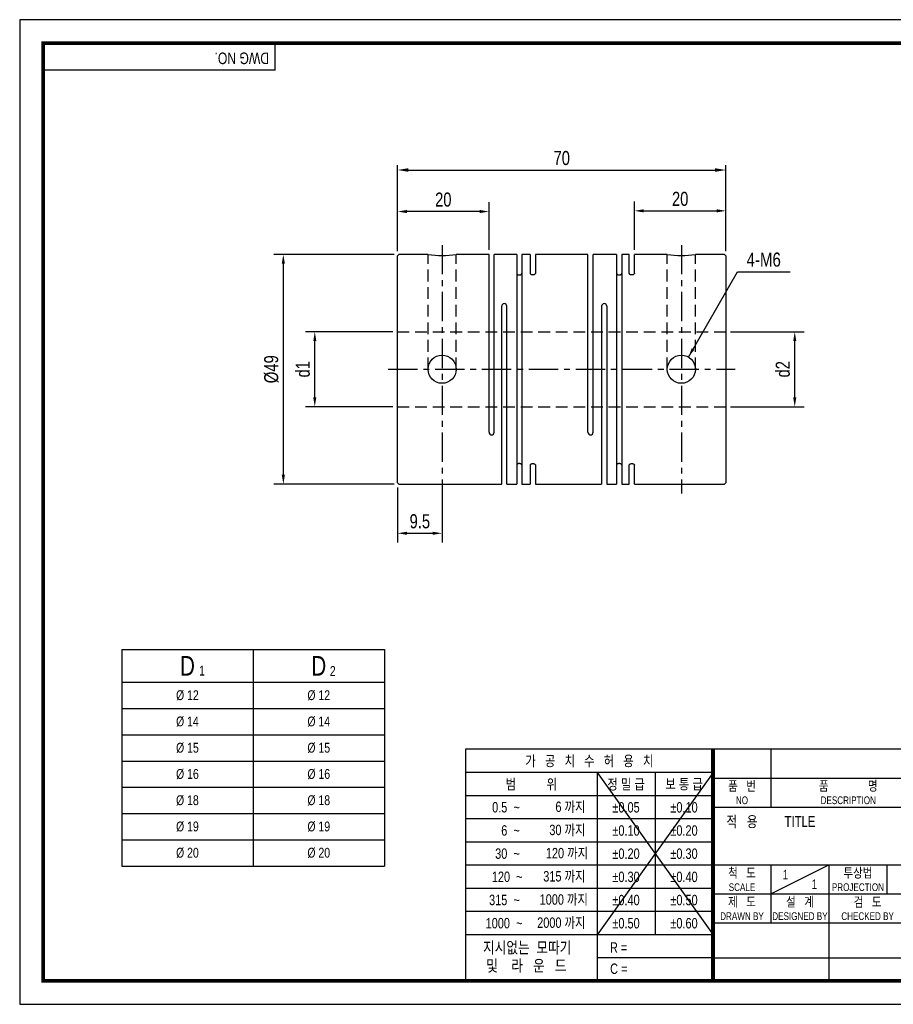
# Model space of a CAD drawing. Header units: millimetres. Extents: x 0 to 297, y 0 to 210.
# Tile 1 of 2: x 0 to 186, y 0 to 210. Entities that reach past the tile are written whole.
import ezdxf
from ezdxf.enums import TextEntityAlignment as Align

# ---------------------------------------------------------------- set-up
doc = ezdxf.new("R2010")
doc.units = ezdxf.units.MM
doc.header["$LTSCALE"] = 5
for name, pattern in [('CENTER', [2, 1.25, -0.25, 0.25, -0.25]), ('CENTER2', [1.125, 0.75, -0.125, 0.125, -0.125]), ('DASHED', [0.75, 0.5, -0.25]), ('HIDDEN', [0.375, 0.25, -0.125]), ('PHANTOM2', [1.25, 0.625, -0.125, 0.125, -0.125, 0.125, -0.125])]:
    doc.linetypes.add(name, pattern=pattern)
doc.layers.get('0').update_dxf_attribs({"linetype": 'CONTINUOUS'})
doc.layers.get('Defpoints').update_dxf_attribs({"linetype": 'CONTINUOUS'})
for name, color, linetype in [('BM', 2, 'CONTINUOUS'), ('C', 1, 'CENTER2'), ('CT', 1, 'CENTER'), ('D', 7, 'CONTINUOUS'), ('H', 3, 'HIDDEN'), ('HD', 4, 'DASHED'), ('P', 4, 'PHANTOM2')]:
    doc.layers.add(name, color=color, linetype=linetype)
doc.styles.get("Standard").update_dxf_attribs({"font": 'Gulim.ttf', "width": 0.8, "height": 3})
doc.dimstyles.new('LIM', dxfattribs={"dimtxt": 2, "dimasz": 2, "dimexe": 2, "dimexo": 1, "dimgap": 1, "dimtad": 1, "dimdec": 3, "dimzin": 9, "dimdsep": 46, "dimtxsty": 'Standard', "dimcen": 3, "dimclrd": 1, "dimclre": 1, "dimadec": 0, "dimazin": 0, "dimtfac": 1, "dimtdec": 3, "dimtmove": 0, "dimatfit": 3, "dimfxl": 0, "dimtolj": 1, "dimtzin": 0, "dimarcsym": 0})
doc.dimstyles.get("Standard").update_dxf_attribs({"dimtxt": 0.18, "dimasz": 0.18, "dimexe": 0.18, "dimexo": 0.0625, "dimgap": 0.09, "dimtad": 0, "dimtih": 1, "dimtoh": 1, "dimdec": 4, "dimzin": 0, "dimdsep": 46, "dimtxsty": 'Standard', "dimcen": 0.09, "dimadec": 0, "dimazin": 0, "dimtfac": 1, "dimtdec": 4, "dimtofl": 0, "dimtmove": 0, "dimatfit": 3, "dimfxl": 0, "dimtolj": 1, "dimtzin": 0, "dimarcsym": 0})

# ---------------------------------------------------------------- blocks, each defined once
blk = doc.blocks.new('*D8')
at = {"color": 1, "lineweight": -2, "ltscale": 25.4}
for p, q in [((79.86, 159.94), (54.21, 159.94)), ((56.21, 112.94), (56.21, 157.94)), ((79.86, 110.94), (54.21, 110.94))]:
    blk.add_line(p, q, dxfattribs=at)
at = {"color": 1, "ltscale": 25.4}
for points in [[(55.87, 157.94), (56.54, 157.94), (56.21, 159.94)], [(55.87, 112.94), (56.54, 112.94), (56.21, 110.94)]]:
    blk.add_solid(points, dxfattribs=at)
at = {"layer": 'Defpoints', "color": 0, "ltscale": 25.4}
for p in [(56.21, 159.94), (80.86, 159.94), (80.86, 110.94)]:
    blk.add_point(p, dxfattribs=at)
at = {"color": 0, "ltscale": 25.4, "insert": (53.67, 135.44), "char_height": 3, "attachment_point": 5, "rotation": 90}
blk.add_mtext('\\A1;{\\f??|b0|i0|c0|p49;%%c}49', dxfattribs=at)
blk = doc.blocks.new('*D9')
at = {"color": 1, "lineweight": -2, "ltscale": 25.4}
for p, q in [((80.56, 110.24), (80.56, 98.46)), ((90.06, 109.94), (90.06, 98.46)), ((82.56, 100.46), (88.06, 100.46))]:
    blk.add_line(p, q, dxfattribs=at)
at = {"color": 1, "ltscale": 25.4}
for points in [[(82.56, 100.79), (82.56, 100.13), (80.56, 100.46)], [(88.06, 100.79), (88.06, 100.13), (90.06, 100.46)]]:
    blk.add_solid(points, dxfattribs=at)
at = {"layer": 'Defpoints', "color": 0, "ltscale": 25.4}
for p in [(80.56, 111.24), (90.06, 110.94), (90.06, 100.46)]:
    blk.add_point(p, dxfattribs=at)
at = {"color": 0, "ltscale": 25.4, "insert": (85.31, 103), "char_height": 3, "attachment_point": 5}
blk.add_mtext('\\A1;9.5', dxfattribs=at)
blk = doc.blocks.new('*D10')
at = {"color": 1, "lineweight": -2, "ltscale": 25.4}
for p, q in [((79.56, 143.44), (60.91, 143.44)), ((62.91, 129.44), (62.91, 141.44)), ((79.56, 127.44), (60.91, 127.44))]:
    blk.add_line(p, q, dxfattribs=at)
at = {"color": 1, "ltscale": 25.4}
for points in [[(62.58, 141.44), (63.24, 141.44), (62.91, 143.44)], [(62.58, 129.44), (63.24, 129.44), (62.91, 127.44)]]:
    blk.add_solid(points, dxfattribs=at)
at = {"layer": 'Defpoints', "color": 0, "ltscale": 25.4}
for p in [(62.91, 143.44), (80.56, 143.44), (80.56, 127.44)]:
    blk.add_point(p, dxfattribs=at)
at = {"color": 0, "ltscale": 25.4, "insert": (60.37, 135.44), "char_height": 3, "attachment_point": 5, "rotation": 90}
blk.add_mtext('\\A1;{\\f굴림|b0|i0|c129|p49;d1}', dxfattribs=at)
blk = doc.blocks.new('*D11')
at = {"color": 1, "lineweight": -2, "ltscale": 25.4}
for p, q in [((80.56, 160.64), (80.56, 171.08)), ((100.06, 160.94), (100.06, 171.08)), ((98.06, 169.08), (82.56, 169.08))]:
    blk.add_line(p, q, dxfattribs=at)
at = {"color": 1, "ltscale": 25.4}
for points in [[(82.56, 169.42), (82.56, 168.75), (80.56, 169.08)], [(98.06, 169.42), (98.06, 168.75), (100.06, 169.08)]]:
    blk.add_solid(points, dxfattribs=at)
at = {"layer": 'Defpoints', "color": 0, "ltscale": 25.4}
for p in [(80.56, 169.08), (80.56, 159.64), (100.06, 159.94)]:
    blk.add_point(p, dxfattribs=at)
at = {"color": 0, "ltscale": 25.4, "insert": (90.31, 171.62), "char_height": 3, "attachment_point": 5}
blk.add_mtext('\\A1;{\\f굴림|b0|i0|c129|p49;20}', dxfattribs=at)
blk = doc.blocks.new('*D12')
at = {"color": 1, "lineweight": -2, "ltscale": 25.4}
for p, q in [((151.56, 143.44), (167.24, 143.44)), ((165.24, 129.44), (165.24, 141.44)), ((151.56, 127.44), (167.24, 127.44))]:
    blk.add_line(p, q, dxfattribs=at)
at = {"color": 1, "ltscale": 25.4}
for points in [[(164.9, 141.44), (165.57, 141.44), (165.24, 143.44)], [(164.9, 129.44), (165.57, 129.44), (165.24, 127.44)]]:
    blk.add_solid(points, dxfattribs=at)
at = {"layer": 'Defpoints', "color": 0, "ltscale": 25.4}
for p in [(150.56, 143.44), (165.24, 143.44), (150.56, 127.44)]:
    blk.add_point(p, dxfattribs=at)
at = {"color": 0, "ltscale": 25.4, "insert": (162.7, 135.44), "char_height": 3, "attachment_point": 5, "rotation": 90}
blk.add_mtext('\\A1;{\\f굴림|b0|i0|c129|p49;d2}', dxfattribs=at)
blk = doc.blocks.new('*D13')
at = {"color": 1, "lineweight": -2, "ltscale": 25.4}
for p, q in [((131.06, 160.94), (131.06, 171.23)), ((150.56, 160.64), (150.56, 171.23)), ((133.06, 169.23), (148.56, 169.23))]:
    blk.add_line(p, q, dxfattribs=at)
at = {"color": 1, "ltscale": 25.4}
for points in [[(133.06, 169.57), (133.06, 168.9), (131.06, 169.23)], [(148.56, 169.57), (148.56, 168.9), (150.56, 169.23)]]:
    blk.add_solid(points, dxfattribs=at)
at = {"layer": 'Defpoints', "color": 0, "ltscale": 25.4}
for p in [(150.56, 169.23), (131.06, 159.94), (150.56, 159.64)]:
    blk.add_point(p, dxfattribs=at)
at = {"color": 0, "ltscale": 25.4, "insert": (140.81, 171.77), "char_height": 3, "attachment_point": 5}
blk.add_mtext('\\A1;{\\f굴림|b0|i0|c129|p49;20}', dxfattribs=at)
blk = doc.blocks.new('*D14')
at = {"layer": 'D', "color": 1, "lineweight": -2}
for p, q in [((80.56, 160.64), (80.56, 178.94)), ((150.56, 160.64), (150.56, 178.94)), ((82.86, 177.94), (148.26, 177.94))]:
    blk.add_line(p, q, dxfattribs=at)
at = {"layer": 'D', "color": 1}
for points in [[(82.86, 178.32), (82.86, 177.56), (80.56, 177.94)], [(148.26, 178.32), (148.26, 177.56), (150.56, 177.94)]]:
    blk.add_solid(points, dxfattribs=at)
at = {"layer": 'Defpoints', "color": 0}
for p in [(150.56, 177.94), (80.56, 159.64), (150.56, 159.64)]:
    blk.add_point(p, dxfattribs=at)
at = {"layer": 'D', "insert": (115.56, 180.48), "char_height": 3, "attachment_point": 5}
blk.add_mtext('\\A1;70', dxfattribs=at)

msp = doc.modelspace()

# ---------------------------------------------------------------- linework, layer by layer
for p, q in [((54.43705, 199.23234), (54.43705, 205)), ((54.43705, 199.23234), (5, 199.23234)), ((21.76313, 75.69036), (21.76313, 29.49036)), ((21.76313, 75.69036), (77.76313, 75.69036)), ((77.76313, 75.69036), (77.76313, 29.49036)), ((95.07575, 54.43705), (95.07575, 5)), ((147.8086, 54.43705), (95.07575, 54.43705)), ((292, 54.43705), (147.8086, 54.43705)), ((147.8086, 54.43705), (147.8086, 5)), ((160.16787, 54.43705), (160.16787, 42.07779)), ((147.8086, 49.42948), (95.07575, 49.42948)), ((147.8086, 49.42948), (123.09008, 14.82355)), ((123.09008, 49.42948), (147.8086, 14.82355)), ((123.09008, 49.42948), (123.09008, 5)), ((135.44934, 49.42948), (135.44934, 14.82355)), ((147.8086, 48.25742), (292, 48.25742)), ((147.8086, 44.48577), (95.07575, 44.48577)), ((147.8086, 42.07779), (292, 42.07779)), ((147.8086, 39.54207), (95.07575, 39.54207)), ((147.8086, 34.59837), (95.07575, 34.59837)), ((147.8086, 29.65466), (95.07575, 29.65466)), ((147.8086, 29.71852), (292, 29.71852)), ((160.16787, 23.53889), (172.52713, 29.71852)), ((160.16787, 29.71852), (160.16787, 17.35926)), ((172.52713, 29.71852), (172.52713, 5)), ((184.88639, 29.71852), (184.88639, 23.53889)), ((147.8086, 24.71096), (95.07575, 24.71096)), ((147.8086, 23.53889), (221.96418, 23.53889)), ((147.8086, 19.76725), (95.07575, 19.76725)), ((147.8086, 17.35926), (292, 17.35926)), ((147.8086, 14.82355), (95.07575, 14.82355)), ((147.8086, 9.87984), (123.09008, 9.87984)), ((147.8086, 9.87984), (221.96418, 9.87984))]:
    msp.add_line(p, q)
at = {"color": 4}
for p, q in [((49.76313, 75.69036), (49.76313, 29.49036)), ((21.76313, 68.69036), (77.76313, 68.69036))]:
    msp.add_line(p, q, dxfattribs=at)
at = {"color": 1}
for p, q in [((21.76313, 63.09036), (77.76313, 63.09036)), ((21.76313, 57.49036), (77.76313, 57.49036)), ((21.76313, 51.89036), (77.76313, 51.89036)), ((21.76313, 46.29036), (77.76313, 46.29036)), ((21.76313, 40.69036), (77.76313, 40.69036)), ((21.76313, 35.09036), (77.76313, 35.09036))]:
    msp.add_line(p, q, dxfattribs=at)
at = {"color": 0}
msp.add_line((21.76313, 29.49036), (77.76313, 29.49036), dxfattribs=at)
msp.add_lwpolyline([(297, 210), (0, 210), (0, 0), (297, 0)], close=True)
msp.add_lwpolyline([(292, 205, 0.8, 0.8, 0), (5, 205, 0.8, 0.8, 0), (5, 5, 0.8, 0.8, 0), (292, 5, 0.8, 0.8, 0)], format="xyseb", close=True)
at = {"const_width": 0.82395}
msp.add_lwpolyline([(147.8086, 5), (147.8086, 54.43705)], dxfattribs=at)
at = {"layer": 'BM', "ltscale": 25.4}
for p, q in [((80.85748, 159.94329), (80.55748, 159.64329)), ((80.55748, 111.24329), (80.55748, 159.64329)), ((87.05748, 159.94329), (80.85748, 159.94329)), ((100.05748, 159.94329), (93.05748, 159.94329)), ((100.05748, 121.99329), (100.05748, 159.94329)), ((101.15748, 121.99329), (101.15748, 159.94329)), ((105.95748, 159.94329), (101.15748, 159.94329)), ((105.95748, 159.94329), (105.95748, 110.94329)), ((107.05748, 159.94329), (107.05748, 110.94329)), ((108.85748, 159.94329), (107.05748, 159.94329)), ((108.85748, 159.94329), (108.85748, 155.92127)), ((121.15748, 159.94329), (109.95748, 159.94329)), ((109.95748, 159.94329), (109.95748, 155.92127)), ((121.15748, 121.99329), (121.15748, 159.94329)), ((122.25748, 121.99329), (122.25748, 159.94329)), ((127.25748, 159.94329), (122.25748, 159.94329)), ((127.25748, 159.94329), (127.25748, 110.94329)), ((128.35748, 159.94329), (128.35748, 110.94329)), ((129.95748, 159.94329), (128.35748, 159.94329)), ((129.95748, 155.92127), (129.95748, 159.94329)), ((138.05747, 159.94329), (131.05748, 159.94329)), ((131.05748, 155.92127), (131.05748, 159.94329)), ((150.25748, 159.94329), (144.05747, 159.94329)), ((150.55748, 159.64329), (150.25748, 159.94329)), ((150.55748, 159.64329), (150.55748, 111.24329)), ((102.75748, 110.94329), (102.75748, 148.89329)), ((103.85748, 110.94329), (103.85748, 148.89329)), ((124.05748, 148.89329), (124.05748, 110.94329)), ((125.15748, 148.89329), (125.15748, 110.94329)), ((108.85748, 114.96531), (108.85748, 110.94329)), ((109.95748, 114.96531), (109.95748, 110.94329)), ((129.95748, 110.94329), (129.95748, 114.96531)), ((131.05748, 110.94329), (131.05748, 114.96531)), ((80.55748, 111.24329), (80.85748, 110.94329)), ((80.85748, 110.94329), (102.75748, 110.94329)), ((103.85748, 110.94329), (105.95748, 110.94329)), ((107.05748, 110.94329), (108.85748, 110.94329)), ((109.95748, 110.94329), (124.05748, 110.94329)), ((125.15748, 110.94329), (127.25748, 110.94329)), ((128.35748, 110.94329), (129.95748, 110.94329)), ((131.05748, 110.94329), (150.25748, 110.94329)), ((150.25748, 110.94329), (150.55748, 111.24329))]:
    msp.add_line(p, q, dxfattribs=at)
for centre in [(90.05748, 135.44329), (141.05748, 135.44329)]:
    msp.add_circle(centre, 3, dxfattribs=at)
for centre, radius, start, end in [((90.05748, 179.492), 19.77756, 261.2752942, 278.7247058), ((141.05747, 179.492), 19.77756, 261.2752942, 278.7247058), ((103.30748, 148.89329), 0.55, 0, 180), ((124.60748, 148.89329), 0.55, 0, 180), ((100.60748, 121.99329), 0.55, 180, 0), ((121.70748, 121.99329), 0.55, 180, 0)]:
    msp.add_arc(centre, radius, start, end, dxfattribs=at)
for points in [[(105.95748, 155.92127), (105.95748, 155.87012), (105.97434, 155.81763), (106.00743, 155.76901)], [(106.00743, 155.76901), (106.0383, 155.72364), (106.08457, 155.68003), (106.14399, 155.64413)], [(106.14399, 155.64413), (106.18525, 155.61919), (106.23395, 155.59736), (106.28726, 155.58122)], [(106.28726, 155.58122), (106.34085, 155.565), (106.40087, 155.55416), (106.46124, 155.55061)], [(108.89956, 155.78112), (108.87166, 155.82624), (108.85748, 155.87428), (108.85748, 155.92127)], [(128.3154, 155.78112), (128.34331, 155.82624), (128.35748, 155.87428), (128.35748, 155.92127)], [(131.05748, 155.92127), (131.05748, 155.87012), (131.04063, 155.81763), (131.00754, 155.76901)], [(107.05748, 114.96531), (107.05748, 115.01646), (107.04063, 115.06895), (107.00754, 115.11757)], [(127.64902, 115.3211), (127.59877, 115.3106), (127.55117, 115.29509), (127.50907, 115.27633)], [(131.0154, 115.10546), (131.04331, 115.06034), (131.05748, 115.0123), (131.05748, 114.96531)]]:
    msp.add_open_spline(points, degree=3, dxfattribs=at)
for points, knots in [([(106.46124, 155.55061), (106.4766, 155.54971), (106.49205, 155.54926), (106.50748, 155.54926), (106.56115, 155.54926), (106.61556, 155.55495), (106.66595, 155.56548)], [0.4769303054, 0.4769303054, 0.4769303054, 0.4769303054, 0.5008978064, 0.5008978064, 0.5008978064, 0.5854545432, 0.5854545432, 0.5854545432, 0.5854545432]), ([(106.66595, 155.56548), (106.7162, 155.57598), (106.7638, 155.59149), (106.8059, 155.61025), (106.8509, 155.6303), (106.89071, 155.65446), (106.92391, 155.68071), (106.96281, 155.71149), (106.99355, 155.74578), (107.0154, 155.78112), (107.04331, 155.82624), (107.05748, 155.87428), (107.05748, 155.92127)], [0.5854545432, 0.5854545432, 0.5854545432, 0.5854545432, 0.6695897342, 0.6695897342, 0.6695897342, 0.7594255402, 0.7594255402, 0.7594255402, 0.8648446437, 0.8648446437, 0.8648446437, 1, 1, 1, 1]), ([(109.45372, 155.55061), (109.43837, 155.54971), (109.42292, 155.54926), (109.40748, 155.54926), (109.35382, 155.54926), (109.29941, 155.55495), (109.24902, 155.56548), (109.19877, 155.57598), (109.15117, 155.59149), (109.10907, 155.61025), (109.06407, 155.6303), (109.02426, 155.65446), (108.99106, 155.68071), (108.95215, 155.71149), (108.92142, 155.74578), (108.89956, 155.78112)], [0.4769303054, 0.4769303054, 0.4769303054, 0.4769303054, 0.5008978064, 0.5008978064, 0.5008978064, 0.5854545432, 0.5854545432, 0.5854545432, 0.6695897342, 0.6695897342, 0.6695897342, 0.7594255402, 0.7594255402, 0.7594255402, 0.8648446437, 0.8648446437, 0.8648446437, 0.8648446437]), ([(109.77098, 155.64413), (109.72972, 155.61919), (109.68102, 155.59736), (109.62771, 155.58122), (109.57412, 155.565), (109.5141, 155.55416), (109.45372, 155.55061)], [0.28581477, 0.28581477, 0.28581477, 0.28581477, 0.3809519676, 0.3809519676, 0.3809519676, 0.4769303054, 0.4769303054, 0.4769303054, 0.4769303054]), ([(109.95748, 155.92127), (109.95748, 155.87012), (109.94063, 155.81763), (109.90754, 155.76901), (109.87667, 155.72364), (109.83039, 155.68003), (109.77098, 155.64413)], [0, 0, 0, 0, 0.1477984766, 0.1477984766, 0.1477984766, 0.28581477, 0.28581477, 0.28581477, 0.28581477]), ([(127.25748, 155.92127), (127.25748, 155.87012), (127.27434, 155.81763), (127.30743, 155.76901), (127.3383, 155.72364), (127.38457, 155.68003), (127.44399, 155.64413)], [0, 0, 0, 0, 0.1477984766, 0.1477984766, 0.1477984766, 0.28581477, 0.28581477, 0.28581477, 0.28581477]), ([(127.44399, 155.64413), (127.48525, 155.61919), (127.53395, 155.59736), (127.58726, 155.58122), (127.64085, 155.565), (127.70087, 155.55416), (127.76124, 155.55061)], [0.28581477, 0.28581477, 0.28581477, 0.28581477, 0.3809519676, 0.3809519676, 0.3809519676, 0.4769303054, 0.4769303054, 0.4769303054, 0.4769303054]), ([(127.76124, 155.55061), (127.7766, 155.54971), (127.79205, 155.54926), (127.80748, 155.54926), (127.86115, 155.54926), (127.91556, 155.55495), (127.96595, 155.56548), (128.0162, 155.57598), (128.0638, 155.59149), (128.1059, 155.61025), (128.1509, 155.6303), (128.19071, 155.65446), (128.22391, 155.68071), (128.26281, 155.71149), (128.29355, 155.74578), (128.3154, 155.78112)], [0.4769303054, 0.4769303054, 0.4769303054, 0.4769303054, 0.5008978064, 0.5008978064, 0.5008978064, 0.5854545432, 0.5854545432, 0.5854545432, 0.6695897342, 0.6695897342, 0.6695897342, 0.7594255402, 0.7594255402, 0.7594255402, 0.8648446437, 0.8648446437, 0.8648446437, 0.8648446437]), ([(130.55372, 155.55061), (130.53837, 155.54971), (130.52292, 155.54926), (130.50748, 155.54926), (130.45382, 155.54926), (130.39941, 155.55495), (130.34902, 155.56548), (130.29877, 155.57598), (130.25117, 155.59149), (130.20907, 155.61025), (130.16407, 155.6303), (130.12426, 155.65446), (130.09106, 155.68071), (130.05215, 155.71149), (130.02142, 155.74578), (129.99956, 155.78112), (129.97166, 155.82624), (129.95748, 155.87428), (129.95748, 155.92127)], [0.4769303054, 0.4769303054, 0.4769303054, 0.4769303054, 0.5008978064, 0.5008978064, 0.5008978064, 0.5854545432, 0.5854545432, 0.5854545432, 0.6695897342, 0.6695897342, 0.6695897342, 0.7594255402, 0.7594255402, 0.7594255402, 0.8648446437, 0.8648446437, 0.8648446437, 1, 1, 1, 1]), ([(131.00754, 155.76901), (130.97667, 155.72364), (130.93039, 155.68003), (130.87098, 155.64413), (130.82972, 155.61919), (130.78102, 155.59736), (130.72771, 155.58122), (130.67412, 155.565), (130.6141, 155.55416), (130.55372, 155.55061)], [0.1477984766, 0.1477984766, 0.1477984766, 0.1477984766, 0.28581477, 0.28581477, 0.28581477, 0.3809519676, 0.3809519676, 0.3809519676, 0.4769303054, 0.4769303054, 0.4769303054, 0.4769303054]), ([(106.09106, 115.20587), (106.05215, 115.17509), (106.02142, 115.1408), (105.99956, 115.10546), (105.97166, 115.06034), (105.95748, 115.0123), (105.95748, 114.96531)], [0.7594255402, 0.7594255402, 0.7594255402, 0.7594255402, 0.8648446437, 0.8648446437, 0.8648446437, 1, 1, 1, 1]), ([(106.34902, 115.3211), (106.29877, 115.3106), (106.25117, 115.29509), (106.20907, 115.27633), (106.16407, 115.25628), (106.12426, 115.23212), (106.09106, 115.20587)], [0.5854545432, 0.5854545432, 0.5854545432, 0.5854545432, 0.6695897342, 0.6695897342, 0.6695897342, 0.7594255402, 0.7594255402, 0.7594255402, 0.7594255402]), ([(106.55372, 115.33596), (106.53837, 115.33687), (106.52292, 115.33732), (106.50748, 115.33732), (106.45382, 115.33732), (106.39941, 115.33163), (106.34902, 115.3211)], [0.4769303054, 0.4769303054, 0.4769303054, 0.4769303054, 0.5008978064, 0.5008978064, 0.5008978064, 0.5854545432, 0.5854545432, 0.5854545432, 0.5854545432]), ([(107.00754, 115.11757), (106.97667, 115.16294), (106.93039, 115.20654), (106.87098, 115.24245), (106.82972, 115.26739), (106.78102, 115.28922), (106.72771, 115.30536), (106.67412, 115.32158), (106.6141, 115.33242), (106.55372, 115.33596)], [0.1477984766, 0.1477984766, 0.1477984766, 0.1477984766, 0.28581477, 0.28581477, 0.28581477, 0.3809519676, 0.3809519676, 0.3809519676, 0.4769303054, 0.4769303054, 0.4769303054, 0.4769303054]), ([(108.85748, 114.96531), (108.85748, 115.01646), (108.87434, 115.06895), (108.90743, 115.11757), (108.9383, 115.16294), (108.98457, 115.20654), (109.04399, 115.24245), (109.08525, 115.26739), (109.13395, 115.28922), (109.18726, 115.30536), (109.24085, 115.32158), (109.30087, 115.33242), (109.36124, 115.33596)], [0, 0, 0, 0, 0.1477984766, 0.1477984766, 0.1477984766, 0.28581477, 0.28581477, 0.28581477, 0.3809519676, 0.3809519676, 0.3809519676, 0.4769303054, 0.4769303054, 0.4769303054, 0.4769303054]), ([(109.36124, 115.33596), (109.3766, 115.33687), (109.39205, 115.33732), (109.40748, 115.33732), (109.46115, 115.33732), (109.51556, 115.33163), (109.56595, 115.3211)], [0.4769303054, 0.4769303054, 0.4769303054, 0.4769303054, 0.5008978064, 0.5008978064, 0.5008978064, 0.5854545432, 0.5854545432, 0.5854545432, 0.5854545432]), ([(109.56595, 115.3211), (109.6162, 115.3106), (109.6638, 115.29509), (109.7059, 115.27633), (109.7509, 115.25628), (109.79071, 115.23212), (109.82391, 115.20587), (109.86281, 115.17509), (109.89355, 115.1408), (109.9154, 115.10546), (109.94331, 115.06034), (109.95748, 115.0123), (109.95748, 114.96531)], [0.5854545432, 0.5854545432, 0.5854545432, 0.5854545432, 0.6695897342, 0.6695897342, 0.6695897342, 0.7594255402, 0.7594255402, 0.7594255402, 0.8648446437, 0.8648446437, 0.8648446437, 1, 1, 1, 1]), ([(127.50907, 115.27633), (127.46407, 115.25628), (127.42426, 115.23212), (127.39106, 115.20587), (127.35215, 115.17509), (127.32142, 115.1408), (127.29956, 115.10546), (127.27166, 115.06034), (127.25748, 115.0123), (127.25748, 114.96531)], [0.6695897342, 0.6695897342, 0.6695897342, 0.6695897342, 0.7594255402, 0.7594255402, 0.7594255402, 0.8648446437, 0.8648446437, 0.8648446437, 1, 1, 1, 1]), ([(127.85372, 115.33596), (127.83837, 115.33687), (127.82292, 115.33732), (127.80748, 115.33732), (127.75382, 115.33732), (127.69941, 115.33163), (127.64902, 115.3211)], [0.4769303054, 0.4769303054, 0.4769303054, 0.4769303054, 0.5008978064, 0.5008978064, 0.5008978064, 0.5854545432, 0.5854545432, 0.5854545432, 0.5854545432]), ([(128.35748, 114.96531), (128.35748, 115.01646), (128.34063, 115.06895), (128.30754, 115.11757), (128.27667, 115.16294), (128.23039, 115.20654), (128.17098, 115.24245), (128.12972, 115.26739), (128.08102, 115.28922), (128.02771, 115.30536), (127.97412, 115.32158), (127.9141, 115.33242), (127.85372, 115.33596)], [0, 0, 0, 0, 0.1477984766, 0.1477984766, 0.1477984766, 0.28581477, 0.28581477, 0.28581477, 0.3809519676, 0.3809519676, 0.3809519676, 0.4769303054, 0.4769303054, 0.4769303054, 0.4769303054]), ([(129.95748, 114.96531), (129.95748, 115.01646), (129.97434, 115.06895), (130.00743, 115.11757), (130.0383, 115.16294), (130.08457, 115.20654), (130.14399, 115.24245), (130.18525, 115.26739), (130.23395, 115.28922), (130.28726, 115.30536), (130.34085, 115.32158), (130.40087, 115.33242), (130.46124, 115.33596)], [0, 0, 0, 0, 0.1477984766, 0.1477984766, 0.1477984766, 0.28581477, 0.28581477, 0.28581477, 0.3809519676, 0.3809519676, 0.3809519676, 0.4769303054, 0.4769303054, 0.4769303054, 0.4769303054]), ([(130.46124, 115.33596), (130.4766, 115.33687), (130.49205, 115.33732), (130.50748, 115.33732), (130.56115, 115.33732), (130.61556, 115.33163), (130.66595, 115.3211)], [0.4769303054, 0.4769303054, 0.4769303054, 0.4769303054, 0.5008978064, 0.5008978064, 0.5008978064, 0.5854545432, 0.5854545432, 0.5854545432, 0.5854545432]), ([(130.66595, 115.3211), (130.7162, 115.3106), (130.7638, 115.29509), (130.8059, 115.27633), (130.8509, 115.25628), (130.89071, 115.23212), (130.92391, 115.20587), (130.96281, 115.17509), (130.99355, 115.1408), (131.0154, 115.10546)], [0.5854545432, 0.5854545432, 0.5854545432, 0.5854545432, 0.6695897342, 0.6695897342, 0.6695897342, 0.7594255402, 0.7594255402, 0.7594255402, 0.8648446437, 0.8648446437, 0.8648446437, 0.8648446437])]:
    msp.add_open_spline(points, degree=3, knots=knots, dxfattribs=at)
at = {"layer": 'C'}
msp.add_line((147.8086, 49.42948), (147.8086, 49.39613), dxfattribs=at)
at = {"layer": 'CT'}
for p, q in [((90.05748, 161.94329), (90.05748, 108.94329)), ((141.05748, 161.94329), (141.05748, 108.94329)), ((78.55748, 135.44329), (152.55748, 135.44329))]:
    msp.add_line(p, q, dxfattribs=at)
at = {"layer": 'H'}
msp.add_line((147.8086, 49.31275), (147.8086, 49.27106), dxfattribs=at)
at = {"layer": 'HD'}
for p, q in [((87.05748, 135.44329), (87.05748, 159.94329)), ((93.05748, 135.44329), (93.05748, 159.94329)), ((138.05747, 135.44329), (138.05747, 159.94329)), ((144.05747, 135.44329), (144.05747, 159.94329)), ((80.55748, 143.44329), (150.55748, 143.44329)), ((80.55748, 127.44335), (150.55748, 127.44328))]:
    msp.add_line(p, q, dxfattribs=at)
at = {"layer": 'P'}
msp.add_line((147.8086, 49.22104), (147.8086, 49.16267), dxfattribs=at)

# ---------------------------------------------------------------- texts
at = {"ltscale": 25.4, "insert": (158.6192, 158.81429), "char_height": 3, "attachment_point": 5}
msp.add_mtext('{\\fﾱﾼﾸﾲ|b0|i0|c129|p49;4-M6}', dxfattribs=at)
for s, insert, char_height, width, attachment_point in [('D', (35.76313, 72.19036), 4.2, 28, 5), ('D', (63.76313, 72.19036), 4.2, 28, 5), ('1', (38.25895, 72.21524), 2.1, 6.3, 1), ('2', (66.12934, 72.13478), 2.1, 3.36, 1)]:
    msp.add_mtext(s, dxfattribs=dict(insert=insert, char_height=char_height, width=width, attachment_point=attachment_point))
at = {"ltscale": 25.4, "char_height": 2.1, "width": 28, "attachment_point": 5}
for s, insert in [('%%C{\\f??|b0|i0|c0|p49; \\fﾱﾼﾸﾲ|b0|i0|c129|p49;12}', (35.76313, 65.89036)), ('%%C{\\f??|b0|i0|c0|p49; \\fﾱﾼﾸﾲ|b0|i0|c129|p49;12}', (63.76313, 65.89036)), ('%%C{\\f??|b0|i0|c0|p49; \\f??|b0|i0|c129|p49;14}', (35.76313, 60.29036)), ('%%C{\\f??|b0|i0|c0|p49; \\f??|b0|i0|c129|p49;14}', (63.76313, 60.29036)), ('%%C{\\f??|b0|i0|c0|p49; \\f??|b0|i0|c129|p49;15}', (35.76313, 54.69036)), ('%%C{\\f??|b0|i0|c0|p49; \\f??|b0|i0|c129|p49;15}', (63.76313, 54.69036)), ('%%C{\\f??|b0|i0|c0|p49; \\f??|b0|i0|c129|p49;16}', (35.76313, 49.09036)), ('%%C{\\f??|b0|i0|c0|p49; \\f??|b0|i0|c129|p49;16}', (63.76313, 49.09036)), ('%%C{\\f??|b0|i0|c0|p49; \\f??|b0|i0|c129|p49;18}', (35.76313, 43.49036)), ('%%C{\\f??|b0|i0|c0|p49; \\f??|b0|i0|c129|p49;18}', (63.76313, 43.49036)), ('%%C{\\f??|b0|i0|c0|p49; \\f??|b0|i0|c129|p49;19}', (35.76313, 37.89036)), ('%%C{\\f??|b0|i0|c0|p49; \\f??|b0|i0|c129|p49;19}', (63.76313, 37.89036)), ('%%C{\\f??|b0|i0|c0|p49; \\f??|b0|i0|c129|p49;20}', (35.76313, 32.29036)), ('%%C{\\f??|b0|i0|c0|p49; \\f??|b0|i0|c129|p49;20}', (63.76313, 32.29036))]:
    msp.add_mtext(s, dxfattribs=dict(at, insert=insert))
at = {"layer": 'D', "width": 0.8}
msp.add_text('DWG NO.', height=2.471852, rotation=180, dxfattribs=at).set_placement((53.16809, 203.00065))
for s, height, p in [('가   공   치   수   허   용   치', 2.2246672, (121.44218, 51.93326)), ('범          위', 2.2246672, (109.08292, 46.95763)), ('정 밀 급', 2.224667, (129.26971, 46.95763)), ('보 통 급', 2.224667, (141.62897, 46.95763)), ('품   번', 2.059877, (153.98824, 46.60952)), ('품              명', 2.0598771, (176.64688, 46.60952)), ('NO', 1.647902, (153.98824, 43.5197)), ('DESCRIPTION', 1.6479017, (176.64688, 43.5197)), ('%%p0.05', 2.224667, (129.26971, 42.01392)), ('%%p0.10', 2.224667, (141.62897, 42.01392)), ('적   용', 2.307062, (153.98824, 38.98797)), ('TITLE', 2.307062, (166.3475, 38.98797)), ('%%p0.10', 2.224667, (129.26971, 37.07022)), ('%%p0.20', 2.224667, (141.62897, 37.07022)), ('%%p0.20', 2.224667, (129.26971, 32.12651)), ('%%p0.30', 2.224667, (141.62897, 32.12651)), ('척   도', 2.059877, (153.98824, 28.07062)), ('투상법', 2.059877, (178.70676, 28.07062)), ('%%p0.30', 2.224667, (129.26971, 27.18281)), ('%%p0.40', 2.224667, (141.62897, 27.18281)), ('1', 2.05988, (163.25768, 27.65865)), ('SCALE', 1.647902, (153.98824, 24.98081)), ('1', 2.05988, (169.43731, 25.59877)), ('PROJECTION', 1.647902, (178.70676, 24.98081)), ('%%p0.40', 2.224667, (129.26971, 22.2391)), ('%%p0.50', 2.224667, (141.62897, 22.2391)), ('제   도', 2.059877, (153.98824, 21.89099)), ('설   계', 2.059877, (166.3475, 21.89099)), ('검   도', 2.059877, (180.76664, 21.89099)), ('%%p0.50', 2.224667, (129.26971, 17.2954)), ('%%p0.60', 2.224667, (141.62897, 17.2954))]:
    msp.add_text(s, height=height, dxfattribs=at).set_placement(p, align=Align.MIDDLE)
for s, height, p in [('DRAWN BY', 1.647902, (153.98824, 17.97719)), ('DESIGNED BY', 1.6479017, (166.3475, 17.97719)), ('CHECKED BY', 1.647902, (180.76664, 17.97719))]:
    msp.add_text(s, height=height, dxfattribs=at).set_placement(p, align=Align.CENTER)
at = {"layer": 'D', "linetype": 'ByBlock', "width": 0.8}
for s, height, p in [('지시없는  모따기', 2.471852, (98.78304, 10.86753)), ('및    라   운   드', 2.4718525, (99.46232, 6.99683))]:
    msp.add_text(s, height=height, dxfattribs=at).set_placement(p)
at = {"layer": 'D', "width": 0.8}
for s, p in [('R = ', (125.83895, 10.9999)), ('C = ', (125.87797, 6.47764))]:
    msp.add_text(s, height=2.224667, dxfattribs=at).set_placement(p)
at = {"layer": 'D', "char_height": 2.224667, "attachment_point": 6}
for s, insert, width in [('0.5  ~', (106.61106, 42.01392), 8.2310624), ('6 까지', (120.61823, 42.01392), 9.8035318), ('6  ~', (106.61106, 37.07022), 8.2310216), ('30 까지', (120.61823, 37.07022), 9.8034906), ('120 까지', (121.17583, 32.12651), 12.6524242), ('30  ~', (106.61106, 32.12651), 8.2310216), ('120  ~', (107.1976, 27.18281), 8.9379913), ('315 까지', (120.61823, 27.18281), 12.0977814), ('315  ~', (106.61106, 22.2391), 9.885083), ('1000 까지', (121.14261, 22.2391), 13.3822846), ('2000 까지', (120.61823, 17.2954), 12.974319), ('1000  ~', (107.17041, 17.2954), 14.528725)]:
    msp.add_mtext(s, dxfattribs=dict(at, insert=insert, width=width))

# ---------------------------------------------------------------- dimensions: what is measured, and where the dimension line sits
at = {"ltscale": 25.4}
for base, p1, p2, picture, middle in [((80.55748, 169.0837), (100.05748, 159.94329), (80.55748, 159.64329), '*D11', (90.30748, 171.62165)), ((150.55748, 169.2337), (131.05748, 159.94329), (150.55748, 159.64329), '*D13', (140.80748, 171.77165))]:
    dim = msp.add_linear_dim(base=base, p1=p1, p2=p2, text='{\\f굴림|b0|i0|c129|p49;20}', dimstyle='LIM', dxfattribs=at)
    dim.commit()
    dim.dimension.update_dxf_attribs({"geometry": picture, "text_midpoint": middle})
for base, p1, p2, text, picture, middle in [((56.20704, 159.94329), (80.85748, 110.94329), (80.85748, 159.94329), '{\\f??|b0|i0|c0|p49;%%c}<>', '*D8', (53.66709, 135.44329)), ((62.90973, 143.44329), (80.55748, 127.44335), (80.55748, 143.44329), '{\\f굴림|b0|i0|c129|p49;d1}', '*D10', (60.36579, 135.44332)), ((165.23741, 143.44329), (150.55748, 127.44328), (150.55748, 143.44329), '{\\f굴림|b0|i0|c129|p49;d2}', '*D12', (162.69547, 135.44329))]:
    dim = msp.add_linear_dim(base=base, p1=p1, p2=p2, angle=90, text=text, dimstyle='LIM', dxfattribs=at)
    dim.commit()
    dim.dimension.update_dxf_attribs({"geometry": picture, "text_midpoint": middle})
dim = msp.add_linear_dim(base=(90.05748, 100.45945), p1=(80.55748, 111.24329), p2=(90.05748, 110.94329), dimstyle='LIM', dxfattribs=at)
dim.commit()
dim.dimension.update_dxf_attribs({"geometry": '*D9', "text_midpoint": (85.30748, 102.9974)})
at = {"layer": 'D'}
dim = msp.add_linear_dim(base=(150.55748, 177.93929), p1=(80.55748, 159.64329), p2=(150.55748, 159.64329), dimstyle='Standard', override={"dimtxt": 2, "dimasz": 2.3, "dimexe": 1, "dimexo": 1, "dimgap": 1, "dimtad": 1, "dimtih": 0, "dimtoh": 0, "dimzin": 8, "dimcen": 1, "dimclrd": 1, "dimclre": 1, "dimclrt": 256, "dimadec": 4, "dimazin": 2, "dimtfac": 0.5, "dimtix": 1, "dimtofl": 1, "dimtmove": 2, "dimtzin": 8}, dxfattribs=at)
dim.commit()
dim.dimension.update_dxf_attribs({"geometry": '*D14', "text_midpoint": (115.55748, 180.47923)})

# ---------------------------------------------------------------- leaders
at = {"ltscale": 25.4}
msp.add_leader([(142.55847, 138.0408), (153.04631, 156.20628), (164.22551, 156.20628)], dimstyle='LIM', override={"dimgap": 1, "dimtad": 0}, dxfattribs=at)

doc.saveas('drawing.dxf')
